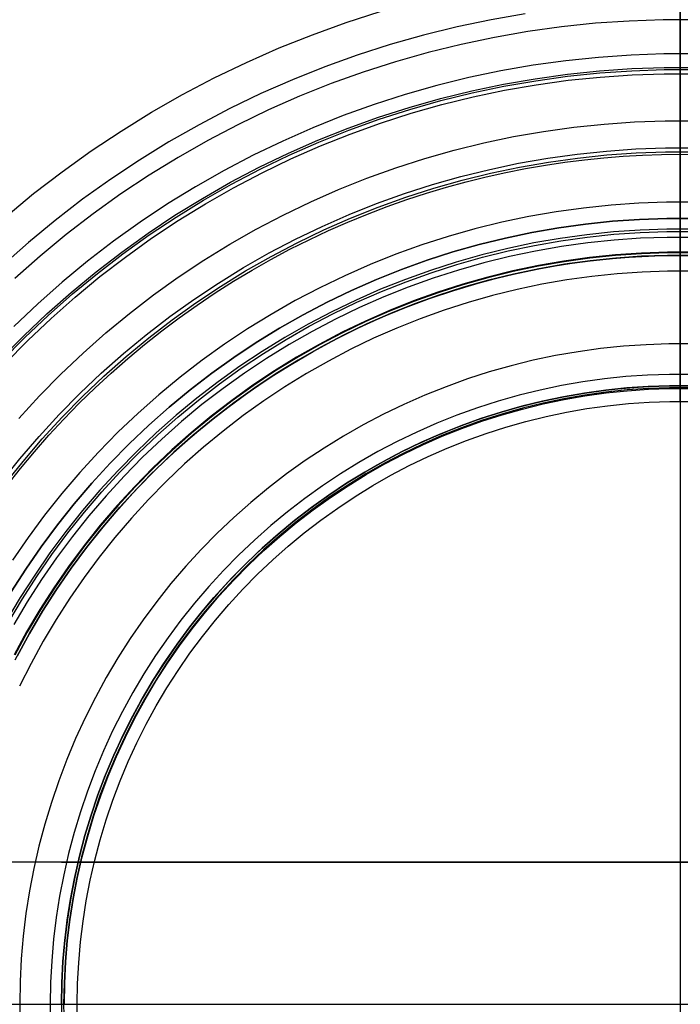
# Model space of a CAD drawing. Header units: millimetres. Extents: x -40 to 40, y -41.9 to 38.1.
# Tile 6 of 9: x -8.9 to 0, y -1.9 to 11.4. Entities that reach past the tile are written whole.
import ezdxf

# ---------------------------------------------------------------- set-up
doc = ezdxf.new("R2010")
doc.units = ezdxf.units.MM
doc.header["$MEASUREMENT"] = 0
doc.layers.add('Predefinito', color=5, linetype='Continuous')

msp = doc.modelspace()

# ---------------------------------------------------------------- linework, layer by layer
at = {"layer": 'Predefinito'}
for points in [[(0, 29.597), (0, 8.702)], [(-2.096, 11.465), (-2.557, 11.384), (-3.014, 11.288), (-3.468, 11.176), (-3.918, 11.049), (-4.364, 10.906), (-4.804, 10.748), (-5.238, 10.574), (-5.666, 10.386), (-6.087, 10.183), (-6.501, 9.966), (-6.908, 9.734), (-7.306, 9.489), (-7.695, 9.23), (-8.075, 8.958), (-8.446, 8.672), (-8.806, 8.375), (-9.156, 8.065)], [(-9.109, 8.728), (-8.736, 9.036), (-8.352, 9.331), (-7.959, 9.613), (-7.556, 9.88), (-7.145, 10.134), (-6.724, 10.374), (-6.296, 10.598), (-5.86, 10.808), (-5.418, 11.003), (-4.968, 11.182), (-4.513, 11.346), (-4.053, 11.494)], [(0.23, 11.383), (-0.23, 11.383), (-0.689, 11.367), (-1.147, 11.336), (-1.604, 11.288), (-2.058, 11.225), (-2.511, 11.146), (-2.96, 11.052), (-3.406, 10.942), (-3.848, 10.816), (-4.285, 10.676), (-4.717, 10.521), (-5.144, 10.35), (-5.564, 10.165), (-5.978, 9.966), (-6.385, 9.753), (-6.784, 9.525), (-7.175, 9.284), (-7.557, 9.03), (-7.931, 8.763), (-8.295, 8.483), (-8.649, 8.19), (-8.992, 7.886)], [(0.222, 10.922), (-0.222, 10.922), (-0.665, 10.907), (-1.107, 10.876), (-1.548, 10.83), (-1.987, 10.769), (-2.424, 10.693), (-2.858, 10.602), (-3.288, 10.496), (-3.715, 10.375), (-4.137, 10.239), (-4.554, 10.089), (-4.966, 9.925), (-5.371, 9.746), (-5.771, 9.554), (-6.163, 9.348), (-6.549, 9.129), (-6.926, 8.896), (-7.295, 8.651), (-7.656, 8.392), (-8.007, 8.122), (-8.349, 7.84), (-8.681, 7.546), (-9.002, 7.24)], [(-9.18, 6.798), (-8.874, 7.11), (-8.557, 7.411), (-8.23, 7.701), (-7.893, 7.979), (-7.547, 8.246), (-7.191, 8.5), (-6.827, 8.742), (-6.455, 8.971), (-6.076, 9.188), (-5.689, 9.391), (-5.295, 9.58), (-4.895, 9.756), (-4.489, 9.918), (-4.078, 10.066), (-3.662, 10.2), (-3.241, 10.319), (-2.817, 10.424), (-2.389, 10.513), (-1.959, 10.588), (-1.526, 10.649), (-1.091, 10.694), (-0.655, 10.724), (-0.219, 10.739), (0.219, 10.739)], [(-9.16, 6.779), (-8.854, 7.09), (-8.538, 7.39), (-8.211, 7.679), (-7.875, 7.957), (-7.53, 8.223), (-7.175, 8.477), (-6.812, 8.718), (-6.441, 8.947), (-6.062, 9.163), (-5.676, 9.365), (-5.283, 9.555), (-4.884, 9.73), (-4.479, 9.892), (-4.069, 10.039), (-3.654, 10.173), (-3.234, 10.292), (-2.811, 10.396), (-2.384, 10.486), (-1.954, 10.561), (-1.523, 10.621), (-1.089, 10.666), (-0.654, 10.696), (-0.218, 10.711), (0.218, 10.711)], [(-9.12, 6.741), (-8.815, 7.05), (-8.5, 7.349), (-8.176, 7.637), (-7.841, 7.914), (-7.497, 8.178), (-7.144, 8.431), (-6.782, 8.672), (-6.413, 8.899), (-6.036, 9.114), (-5.651, 9.316), (-5.26, 9.504), (-4.863, 9.679), (-4.459, 9.84), (-4.051, 9.987), (-3.638, 10.12), (-3.22, 10.238), (-2.798, 10.342), (-2.374, 10.431), (-1.946, 10.506), (-1.516, 10.566), (-1.084, 10.61), (-0.651, 10.64), (-0.217, 10.655), (0.217, 10.655)], [(-8.936, 5.998), (-8.657, 6.302), (-8.368, 6.596), (-8.069, 6.879), (-7.761, 7.153), (-7.443, 7.415), (-7.117, 7.666), (-6.782, 7.906), (-6.438, 8.135), (-6.088, 8.351), (-5.729, 8.555), (-5.365, 8.746), (-4.993, 8.925), (-4.616, 9.091), (-4.233, 9.244), (-3.845, 9.383), (-3.453, 9.509), (-3.057, 9.622), (-2.656, 9.72), (-2.253, 9.805), (-1.847, 9.876), (-1.439, 9.933), (-1.029, 9.975), (-0.618, 10.004), (-0.206, 10.018), (0.206, 10.018)], [(-9.17, 5.139), (-8.921, 5.452), (-8.662, 5.755), (-8.392, 6.05), (-8.112, 6.335), (-7.822, 6.61), (-7.523, 6.874), (-7.215, 7.129), (-6.898, 7.373), (-6.574, 7.605), (-6.241, 7.826), (-5.901, 8.036), (-5.554, 8.234), (-5.2, 8.419), (-4.84, 8.593), (-4.474, 8.753), (-4.103, 8.902), (-3.728, 9.037), (-3.347, 9.159), (-2.963, 9.268), (-2.575, 9.363), (-2.184, 9.446), (-1.791, 9.514), (-1.395, 9.569), (-0.998, 9.61), (-0.599, 9.638), (-0.2, 9.652), (0.2, 9.652)], [(-9.128, 5.107), (-8.88, 5.417), (-8.621, 5.72), (-8.353, 6.013), (-8.074, 6.296), (-7.786, 6.57), (-7.488, 6.834), (-7.181, 7.087), (-6.866, 7.329), (-6.543, 7.561), (-6.212, 7.781), (-5.873, 7.99), (-5.528, 8.186), (-5.176, 8.371), (-4.818, 8.544), (-4.454, 8.704), (-4.084, 8.851), (-3.71, 8.986), (-3.332, 9.107), (-2.949, 9.216), (-2.563, 9.311), (-2.174, 9.393), (-1.782, 9.461), (-1.388, 9.516), (-0.993, 9.557), (-0.596, 9.584), (-0.199, 9.598), (0.199, 9.598)], [(-9.099, 5.087), (-8.916, 5.32), (-8.726, 5.548), (-8.53, 5.771), (-8.328, 5.989), (-8.12, 6.202), (-7.907, 6.409), (-7.689, 6.611), (-7.466, 6.807), (-7.238, 6.997), (-7.006, 7.181), (-6.769, 7.358), (-6.529, 7.529), (-6.284, 7.694), (-6.036, 7.851), (-5.785, 8.002), (-5.531, 8.146), (-5.275, 8.283), (-5.016, 8.412), (-4.754, 8.535), (-4.492, 8.651), (-4.227, 8.759), (-3.962, 8.861), (-3.695, 8.955), (-3.428, 9.042), (-3.16, 9.122), (-2.892, 9.195), (-2.624, 9.262), (-2.357, 9.321), (-2.09, 9.374), (-1.823, 9.42), (-1.558, 9.459), (-1.294, 9.492), (-1.032, 9.519), (-0.771, 9.54), (-0.512, 9.554), (-0.255, 9.563), (0, 9.566), (0.255, 9.563)], [(0, 9.566), (0, 8.202)], [(0, 9.566), (0.392, 9.559)], [(0.187, 8.918), (-0.187, 8.918), (-0.561, 8.905), (-0.934, 8.879), (-1.306, 8.84), (-1.677, 8.789), (-2.045, 8.725), (-2.412, 8.648), (-2.775, 8.558), (-3.135, 8.456), (-3.491, 8.342), (-3.843, 8.215), (-4.191, 8.076), (-4.533, 7.926), (-4.87, 7.763), (-5.201, 7.59), (-5.527, 7.404), (-5.845, 7.208), (-6.157, 7.001), (-6.461, 6.783), (-6.757, 6.555), (-7.046, 6.317), (-7.326, 6.069), (-7.597, 5.811), (-7.859, 5.544), (-8.112, 5.268), (-8.355, 4.984), (-8.589, 4.692), (-8.812, 4.391), (-9.024, 4.083)], [(0.183, 8.7), (-0.183, 8.7), (-0.55, 8.687), (-0.915, 8.662), (-1.28, 8.624), (-1.643, 8.574), (-2.004, 8.511), (-2.363, 8.435), (-2.719, 8.348), (-3.072, 8.248), (-3.421, 8.136), (-3.766, 8.011), (-4.106, 7.876), (-4.442, 7.728), (-4.772, 7.569), (-5.097, 7.399), (-5.415, 7.217), (-5.728, 7.025), (-6.033, 6.822), (-6.331, 6.608), (-6.621, 6.385), (-6.904, 6.151), (-7.179, 5.908), (-7.444, 5.656), (-7.701, 5.394), (-7.949, 5.124), (-8.188, 4.845), (-8.416, 4.559), (-8.635, 4.264), (-8.843, 3.963), (-9.041, 3.654)], [(-9.041, 3.654), (-8.843, 3.963), (-8.635, 4.264), (-8.416, 4.559), (-8.188, 4.845), (-7.949, 5.124), (-7.701, 5.394), (-7.444, 5.656), (-7.179, 5.908), (-6.904, 6.151), (-6.621, 6.385), (-6.331, 6.608), (-6.033, 6.822), (-5.728, 7.025), (-5.415, 7.217), (-5.097, 7.399), (-4.772, 7.569), (-4.442, 7.728), (-4.106, 7.876), (-3.766, 8.011), (-3.421, 8.136), (-3.072, 8.248), (-2.719, 8.348), (-2.363, 8.435), (-2.004, 8.511), (-1.643, 8.574), (-1.28, 8.624), (-0.915, 8.662), (-0.55, 8.687), (-0.183, 8.7), (0.183, 8.7)], [(0.183, 8.7), (-0.183, 8.7), (-0.55, 8.687), (-0.915, 8.662), (-1.28, 8.624), (-1.643, 8.574), (-2.004, 8.511), (-2.363, 8.435), (-2.719, 8.348), (-3.072, 8.248), (-3.421, 8.136), (-3.766, 8.011), (-4.106, 7.876), (-4.442, 7.728), (-4.772, 7.569), (-5.097, 7.399), (-5.415, 7.217), (-5.728, 7.025), (-6.033, 6.822), (-6.331, 6.608), (-6.621, 6.385), (-6.904, 6.151), (-7.179, 5.908), (-7.444, 5.656), (-7.701, 5.394), (-7.949, 5.124), (-8.188, 4.845), (-8.416, 4.559), (-8.635, 4.264), (-8.843, 3.963), (-9.041, 3.654)], [(0, 8.702), (0, -12.538)], [(0.181, 8.555), (-0.181, 8.555), (-0.542, 8.542), (-0.903, 8.517), (-1.263, 8.48), (-1.621, 8.43), (-1.977, 8.368), (-2.331, 8.294), (-2.682, 8.207), (-3.03, 8.109), (-3.374, 7.998), (-3.714, 7.876), (-4.05, 7.742), (-4.381, 7.596), (-4.707, 7.439), (-5.027, 7.271), (-5.341, 7.092), (-5.649, 6.902), (-5.95, 6.702), (-6.244, 6.492), (-6.531, 6.271), (-6.81, 6.041), (-7.08, 5.801), (-7.343, 5.552), (-7.596, 5.294), (-7.841, 5.028), (-8.076, 4.753), (-8.301, 4.47), (-8.517, 4.18), (-8.722, 3.882), (-8.917, 3.578), (-9.101, 3.267)], [(-9.073, 3.251), (-8.889, 3.561), (-8.695, 3.864), (-8.49, 4.161), (-8.275, 4.45), (-8.051, 4.732), (-7.816, 5.006), (-7.573, 5.272), (-7.32, 5.529), (-7.058, 5.777), (-6.789, 6.016), (-6.511, 6.246), (-6.225, 6.466), (-5.932, 6.676), (-5.632, 6.875), (-5.325, 7.064), (-5.012, 7.243), (-4.693, 7.41), (-4.368, 7.567), (-4.038, 7.712), (-3.703, 7.845), (-3.364, 7.967), (-3.02, 8.078), (-2.674, 8.176), (-2.324, 8.262), (-1.971, 8.336), (-1.616, 8.398), (-1.259, 8.448), (-0.9, 8.485), (-0.541, 8.51), (-0.18, 8.522), (0.18, 8.522)], [(0.179, 8.444), (-0.179, 8.444), (-0.536, 8.431), (-0.893, 8.407), (-1.249, 8.37), (-1.604, 8.32), (-1.956, 8.259), (-2.306, 8.185), (-2.653, 8.1), (-2.998, 8.002), (-3.338, 7.893), (-3.675, 7.772), (-4.007, 7.639), (-4.335, 7.495), (-4.657, 7.34), (-4.974, 7.174), (-5.285, 6.996), (-5.589, 6.809), (-5.887, 6.611), (-6.178, 6.402), (-6.462, 6.184), (-6.737, 5.956), (-7.005, 5.719), (-7.265, 5.473), (-7.515, 5.218), (-7.757, 4.954), (-7.99, 4.682), (-8.213, 4.402), (-8.426, 4.115), (-8.629, 3.821), (-8.822, 3.519), (-9.005, 3.212)], [(0.175, 8.244), (-0.175, 8.244), (-0.526, 8.232), (-0.876, 8.208), (-1.225, 8.171), (-1.573, 8.123), (-1.918, 8.063), (-2.262, 7.991), (-2.602, 7.907), (-2.94, 7.811), (-3.274, 7.704), (-3.604, 7.585), (-3.93, 7.455), (-4.251, 7.314), (-4.567, 7.162), (-4.878, 6.998), (-5.183, 6.825), (-5.482, 6.641), (-5.774, 6.446), (-6.059, 6.242), (-6.337, 6.028), (-6.608, 5.805), (-6.87, 5.572), (-7.125, 5.33), (-7.371, 5.08), (-7.608, 4.822), (-7.836, 4.555), (-8.055, 4.281), (-8.264, 3.999), (-8.463, 3.71), (-8.652, 3.415), (-8.831, 3.113), (-9, 2.805)], [(0.175, 8.236), (-0.175, 8.236), (-0.526, 8.223), (-0.875, 8.199), (-1.224, 8.163), (-1.571, 8.115), (-1.917, 8.055), (-2.26, 7.982), (-2.6, 7.899), (-2.937, 7.803), (-3.271, 7.696), (-3.601, 7.577), (-3.927, 7.447), (-4.248, 7.306), (-4.564, 7.154), (-4.874, 6.991), (-5.179, 6.817), (-5.477, 6.634), (-5.769, 6.439), (-6.054, 6.235), (-6.332, 6.021), (-6.602, 5.798), (-6.865, 5.566), (-7.119, 5.324), (-7.364, 5.074), (-7.601, 4.816), (-7.829, 4.55), (-8.048, 4.275), (-8.257, 3.994), (-8.456, 3.705), (-8.645, 3.41), (-8.824, 3.109), (-8.992, 2.801)], [(-8.985, 2.737), (-8.821, 3.042), (-8.647, 3.34), (-8.462, 3.632), (-8.268, 3.918), (-8.064, 4.196), (-7.85, 4.468), (-7.628, 4.733), (-7.396, 4.989), (-7.156, 5.238), (-6.907, 5.478), (-6.651, 5.709), (-6.387, 5.932), (-6.115, 6.145), (-5.836, 6.349), (-5.55, 6.544), (-5.258, 6.728), (-4.96, 6.903), (-4.656, 7.067), (-4.346, 7.221), (-4.032, 7.364), (-3.713, 7.496), (-3.389, 7.617), (-3.061, 7.727), (-2.73, 7.826), (-2.396, 7.914), (-2.059, 7.99), (-1.719, 8.054), (-1.378, 8.107), (-1.035, 8.149), (-0.691, 8.178), (-0.346, 8.196), (0, 8.202)], [(-8.961, 2.785), (-8.793, 3.091), (-8.615, 3.392), (-8.427, 3.686), (-8.228, 3.973), (-8.02, 4.254), (-7.802, 4.527), (-7.575, 4.792), (-7.339, 5.05), (-7.094, 5.299), (-6.841, 5.54), (-6.579, 5.771), (-6.31, 5.994), (-6.033, 6.207), (-5.749, 6.41), (-5.458, 6.604), (-5.161, 6.787), (-4.857, 6.96), (-4.548, 7.122), (-4.233, 7.274), (-3.913, 7.414), (-3.589, 7.544), (-3.26, 7.662), (-2.927, 7.769), (-2.591, 7.864), (-2.252, 7.948), (-1.91, 8.02), (-1.566, 8.08), (-1.22, 8.128), (-0.872, 8.164), (-0.524, 8.188), (-0.175, 8.2), (0.175, 8.2)], [(0.175, 8.2), (-0.175, 8.2), (-0.524, 8.188), (-0.872, 8.164), (-1.22, 8.128), (-1.566, 8.08), (-1.91, 8.02), (-2.252, 7.948), (-2.591, 7.864), (-2.927, 7.769), (-3.26, 7.662), (-3.589, 7.544), (-3.913, 7.414), (-4.233, 7.274), (-4.548, 7.122), (-4.857, 6.96), (-5.161, 6.787), (-5.458, 6.604), (-5.749, 6.41), (-6.033, 6.207), (-6.31, 5.994), (-6.579, 5.771), (-6.841, 5.54), (-7.094, 5.299), (-7.339, 5.05), (-7.575, 4.792), (-7.802, 4.527), (-8.02, 4.254), (-8.228, 3.973), (-8.427, 3.686), (-8.615, 3.392), (-8.793, 3.091), (-8.961, 2.785)], [(0.171, 7.987), (-0.171, 7.987), (-0.513, 7.975), (-0.854, 7.952), (-1.194, 7.916), (-1.533, 7.869), (-1.87, 7.81), (-2.204, 7.74), (-2.537, 7.658), (-2.866, 7.565), (-3.191, 7.46), (-3.513, 7.345), (-3.831, 7.218), (-4.144, 7.08), (-4.452, 6.932), (-4.755, 6.773), (-5.052, 6.604), (-5.343, 6.424), (-5.628, 6.235), (-5.906, 6.036), (-6.177, 5.827), (-6.441, 5.609), (-6.696, 5.383), (-6.945, 5.147), (-7.184, 4.903), (-7.415, 4.651), (-7.638, 4.391), (-7.851, 4.124), (-8.055, 3.849), (-8.249, 3.568), (-8.434, 3.28), (-8.608, 2.986), (-8.772, 2.686), (-8.926, 2.38)], [(0.154, 7.005), (-0.154, 7.005), (-0.462, 6.994), (-0.769, 6.973), (-1.076, 6.941), (-1.381, 6.899), (-1.684, 6.846), (-1.986, 6.783), (-2.285, 6.709), (-2.581, 6.625), (-2.875, 6.531), (-3.165, 6.426), (-3.451, 6.312), (-3.733, 6.188), (-4.011, 6.054), (-4.283, 5.911), (-4.551, 5.759), (-4.813, 5.597), (-5.07, 5.427), (-5.32, 5.247), (-5.564, 5.059), (-5.802, 4.863), (-6.033, 4.659), (-6.256, 4.447), (-6.472, 4.227), (-6.68, 4), (-6.881, 3.766), (-7.073, 3.525), (-7.256, 3.277), (-7.431, 3.024), (-7.597, 2.764), (-7.755, 2.499), (-7.902, 2.229), (-8.041, 1.954), (-8.17, 1.674), (-8.289, 1.39), (-8.398, 1.102), (-8.497, 0.81), (-8.587, 0.515), (-8.665, 0.217), (-8.734, -0.083), (-8.792, -0.385), (-8.84, -0.69), (-8.877, -0.996), (-8.903, -1.303), (-8.919, -1.61), (-8.925, -1.918)], [(0.147, 6.592), (-0.147, 6.592), (-0.441, 6.582), (-0.734, 6.562), (-1.026, 6.532), (-1.317, 6.491), (-1.607, 6.441), (-1.894, 6.38), (-2.179, 6.31), (-2.462, 6.23), (-2.742, 6.14), (-3.018, 6.041), (-3.291, 5.932), (-3.56, 5.813), (-3.825, 5.686), (-4.085, 5.549), (-4.341, 5.404), (-4.591, 5.25), (-4.835, 5.087), (-5.074, 4.916), (-5.307, 4.737), (-5.534, 4.549), (-5.754, 4.355), (-5.967, 4.152), (-6.173, 3.943), (-6.371, 3.726), (-6.562, 3.503), (-6.746, 3.273), (-6.921, 3.037), (-7.088, 2.795), (-7.246, 2.548), (-7.396, 2.295), (-7.537, 2.037), (-7.669, 1.775), (-7.792, 1.508), (-7.906, 1.237), (-8.01, 0.962), (-8.105, 0.684), (-8.19, 0.403), (-8.265, 0.119), (-8.33, -0.168), (-8.386, -0.456), (-8.431, -0.747), (-8.466, -1.038), (-8.492, -1.331), (-8.507, -1.625), (-8.512, -1.918)], [(-8.36, -1.918), (-8.355, -1.633), (-8.341, -1.348), (-8.316, -1.063), (-8.282, -0.78), (-8.238, -0.498), (-8.185, -0.218), (-8.122, 0.061), (-8.05, 0.337), (-7.968, 0.611), (-7.877, 0.881), (-7.777, 1.149), (-7.668, 1.412), (-7.55, 1.672), (-7.423, 1.928), (-7.287, 2.179), (-7.143, 2.425), (-6.99, 2.667), (-6.83, 2.903), (-6.661, 3.133), (-6.485, 3.357), (-6.301, 3.576), (-6.11, 3.788), (-5.911, 3.993), (-5.706, 4.191), (-5.494, 4.383), (-5.276, 4.567), (-5.051, 4.743), (-4.821, 4.911), (-4.585, 5.072), (-4.344, 5.225), (-4.097, 5.369), (-3.846, 5.504), (-3.59, 5.631), (-3.331, 5.749), (-3.067, 5.859), (-2.8, 5.959), (-2.529, 6.05), (-2.256, 6.132), (-1.979, 6.204), (-1.701, 6.267), (-1.42, 6.32), (-1.138, 6.364), (-0.855, 6.398), (-0.571, 6.422), (-0.285, 6.437), (0, 6.442)], [(-8.36, -1.918), (-8.355, -1.63), (-8.34, -1.342), (-8.315, -1.054), (-8.28, -0.768), (-8.236, -0.482), (-8.181, -0.199), (-8.117, 0.082), (-8.043, 0.361), (-7.96, 0.638), (-7.867, 0.911), (-7.764, 1.181), (-7.653, 1.447), (-7.532, 1.709), (-7.402, 1.967), (-7.264, 2.22), (-7.117, 2.468), (-6.961, 2.711), (-6.797, 2.949), (-6.625, 3.18), (-6.445, 3.406), (-6.258, 3.625), (-6.062, 3.838), (-5.86, 4.044), (-5.651, 4.243), (-5.435, 4.434), (-5.212, 4.618), (-4.984, 4.794), (-4.749, 4.962), (-4.509, 5.122), (-4.263, 5.273), (-4.012, 5.416), (-3.757, 5.55), (-3.497, 5.675), (-3.233, 5.791), (-2.964, 5.898), (-2.693, 5.996), (-2.418, 6.084), (-2.14, 6.163), (-1.86, 6.232), (-1.578, 6.291), (-1.294, 6.341), (-1.008, 6.381), (-0.721, 6.41), (-0.433, 6.43), (-0.144, 6.44), (0.144, 6.44)], [(0.144, 6.44), (-0.144, 6.44), (-0.433, 6.43), (-0.721, 6.41), (-1.008, 6.381), (-1.294, 6.341), (-1.578, 6.291), (-1.86, 6.232), (-2.14, 6.163), (-2.418, 6.084), (-2.693, 5.996), (-2.964, 5.898), (-3.233, 5.791), (-3.497, 5.675), (-3.757, 5.55), (-4.012, 5.416), (-4.263, 5.273), (-4.509, 5.122), (-4.749, 4.962), (-4.984, 4.794), (-5.212, 4.618), (-5.435, 4.434), (-5.651, 4.243), (-5.86, 4.044), (-6.062, 3.838), (-6.258, 3.625), (-6.445, 3.406), (-6.625, 3.18), (-6.797, 2.949), (-6.961, 2.711), (-7.117, 2.468), (-7.264, 2.22), (-7.402, 1.967), (-7.532, 1.709), (-7.653, 1.447), (-7.764, 1.181), (-7.867, 0.911), (-7.96, 0.638), (-8.043, 0.361), (-8.117, 0.082), (-8.181, -0.199), (-8.236, -0.482), (-8.28, -0.768), (-8.315, -1.054), (-8.34, -1.342), (-8.355, -1.63), (-8.36, -1.918)], [(0.144, 6.412), (-0.144, 6.412), (-0.431, 6.402), (-0.718, 6.382), (-1.004, 6.352), (-1.289, 6.312), (-1.572, 6.263), (-1.854, 6.204), (-2.133, 6.135), (-2.41, 6.057), (-2.684, 5.969), (-2.954, 5.871), (-3.221, 5.765), (-3.485, 5.649), (-3.744, 5.524), (-3.998, 5.391), (-4.248, 5.248), (-4.493, 5.097), (-4.733, 4.938), (-4.966, 4.771), (-5.194, 4.595), (-5.416, 4.412), (-5.631, 4.221), (-5.84, 4.023), (-6.042, 3.818), (-6.236, 3.606), (-6.423, 3.388), (-6.602, 3.163), (-6.774, 2.932), (-6.937, 2.695), (-7.092, 2.453), (-7.239, 2.206), (-7.377, 1.953), (-7.506, 1.696), (-7.626, 1.435), (-7.738, 1.17), (-7.84, 0.901), (-7.932, 0.629), (-8.015, 0.353), (-8.089, 0.075), (-8.153, -0.205), (-8.207, -0.487), (-8.252, -0.772), (-8.287, -1.057), (-8.311, -1.344), (-8.326, -1.631), (-8.331, -1.918)], [(-8.321, -1.918), (-8.316, -1.631), (-8.301, -1.344), (-8.277, -1.058), (-8.242, -0.773), (-8.197, -0.489), (-8.143, -0.207), (-8.079, 0.073), (-8.006, 0.351), (-7.923, 0.626), (-7.83, 0.898), (-7.728, 1.166), (-7.617, 1.431), (-7.497, 1.692), (-7.368, 1.949), (-7.23, 2.201), (-7.084, 2.448), (-6.929, 2.69), (-6.766, 2.926), (-6.594, 3.157), (-6.415, 3.381), (-6.228, 3.6), (-6.034, 3.811), (-5.833, 4.016), (-5.625, 4.214), (-5.41, 4.404), (-5.188, 4.587), (-4.96, 4.763), (-4.727, 4.93), (-4.488, 5.089), (-4.243, 5.24), (-3.994, 5.382), (-3.739, 5.515), (-3.48, 5.64), (-3.218, 5.756), (-2.951, 5.862), (-2.68, 5.959), (-2.407, 6.047), (-2.131, 6.125), (-1.852, 6.194), (-1.571, 6.253), (-1.288, 6.303), (-1.003, 6.342), (-0.717, 6.372), (-0.431, 6.392), (-0.144, 6.401), (0.144, 6.401)], [(0, 6.442), (0.285, 6.437)], [(-8.147, -1.918), (-8.142, -1.637), (-8.127, -1.356), (-8.103, -1.076), (-8.069, -0.797), (-8.026, -0.519), (-7.973, -0.243), (-7.91, 0.031), (-7.838, 0.303), (-7.757, 0.572), (-7.666, 0.839), (-7.566, 1.102), (-7.458, 1.361), (-7.34, 1.616), (-7.214, 1.868), (-7.079, 2.114), (-6.935, 2.356), (-6.784, 2.593), (-6.624, 2.825), (-6.456, 3.05), (-6.281, 3.27), (-6.098, 3.484), (-5.908, 3.691), (-5.711, 3.892), (-5.507, 4.085), (-5.296, 4.272), (-5.08, 4.451), (-4.857, 4.623), (-4.628, 4.786), (-4.394, 4.942), (-4.154, 5.09), (-3.91, 5.229), (-3.661, 5.36), (-3.408, 5.482), (-3.15, 5.595), (-2.889, 5.699), (-2.624, 5.794), (-2.357, 5.88), (-2.086, 5.957), (-1.813, 6.024), (-1.538, 6.082), (-1.261, 6.13), (-0.982, 6.169), (-0.702, 6.198), (-0.422, 6.218), (-0.141, 6.227), (0.141, 6.227)], [(-39.484, -1.918), (39.484, -1.918)], [(-10.62, -1.918), (10.62, -1.918)], [(-8.925, -1.918), (-8.919, -2.226)], [(-8.512, -1.918), (-8.507, -2.212)], [(-8.36, -1.918), (-8.355, -2.207)], [(-8.331, -1.918), (-8.326, -2.206)], [(-8.142, -2.2), (-8.147, -1.918)]]:
    msp.add_lwpolyline(points, dxfattribs=at)
at = {"layer": 'Predefinito', "extrusion": (1, 0, 0)}
for points in [[(8.445, 252.362), (9.583, 254.039), (10.663, 255.754), (11.682, 257.505), (12.64, 259.291), (13.535, 261.108), (14.367, 262.956), (15.135, 264.831), (15.837, 266.732), (16.472, 268.656), (17.041, 270.601), (17.542, 272.565), (17.974, 274.545), (18.338, 276.538), (18.632, 278.543), (18.857, 280.557), (19.012, 282.577), (19.097, 284.602), (19.111, 286.628), (19.055, 288.654), (18.929, 290.676)], [(10.657, 301.161), (11.092, 300.983), (11.521, 300.79), (11.943, 300.582), (12.358, 300.36), (12.764, 300.124), (13.162, 299.874), (13.551, 299.61), (13.931, 299.333), (14.301, 299.043), (14.661, 298.741), (15.01, 298.426), (15.349, 298.099), (15.675, 297.761), (15.99, 297.412), (16.292, 297.052), (16.582, 296.681), (16.859, 296.301), (17.123, 295.912), (17.373, 295.514)], [(7.006, 253.376), (8.11, 255.002), (9.157, 256.665), (10.146, 258.364), (11.075, 260.096), (11.943, 261.859), (12.75, 263.651), (13.495, 265.47), (14.175, 267.313), (14.792, 269.18), (15.343, 271.066), (15.829, 272.97), (16.249, 274.89), (16.601, 276.824), (16.887, 278.768), (17.105, 280.722), (17.255, 282.681), (17.337, 284.645), (17.351, 286.61), (17.297, 288.575), (17.175, 290.537)], [(10.02, 299.52), (10.398, 299.365), (10.772, 299.197), (11.139, 299.017), (11.5, 298.823), (11.854, 298.618), (12.2, 298.4), (12.539, 298.17), (12.87, 297.929), (13.192, 297.677), (13.505, 297.413), (13.809, 297.139), (14.104, 296.855), (14.388, 296.56), (14.662, 296.256), (14.925, 295.943), (15.178, 295.621), (15.419, 295.29), (15.648, 294.951), (15.866, 294.604)], [(11.628, 311.584), (11.627, 311.609), (11.626, 311.633), (11.624, 311.657), (11.621, 311.681), (11.617, 311.706), (11.613, 311.729), (11.607, 311.753), (11.601, 311.777), (11.594, 311.8), (11.586, 311.823), (11.577, 311.846), (11.568, 311.868), (11.558, 311.89), (11.547, 311.912), (11.535, 311.934), (11.523, 311.954), (11.51, 311.975), (11.496, 311.995), (11.481, 312.015), (11.466, 312.034), (11.45, 312.052), (11.434, 312.07), (11.416, 312.087), (11.399, 312.104), (11.381, 312.12), (11.362, 312.136), (11.342, 312.15), (11.323, 312.165), (11.302, 312.178), (11.281, 312.191), (11.26, 312.203), (11.239, 312.214), (11.217, 312.225), (11.194, 312.234), (11.172, 312.243), (11.149, 312.251), (11.126, 312.259), (11.102, 312.265), (11.079, 312.271), (11.055, 312.276), (11.031, 312.28), (11.007, 312.283), (10.982, 312.286), (10.958, 312.288), (10.934, 312.288), (10.909, 312.288), (10.885, 312.287), (10.861, 312.286), (10.836, 312.283), (10.812, 312.279), (10.788, 312.275), (10.765, 312.27), (10.741, 312.264)], [(8.246, 306.506), (8.38, 306.853), (8.526, 307.196), (8.683, 307.533), (8.852, 307.865), (9.031, 308.191), (9.222, 308.511), (9.423, 308.824), (9.634, 309.13), (9.856, 309.429), (10.088, 309.721), (10.329, 310.004), (10.58, 310.28), (10.839, 310.546), (11.108, 310.804), (11.385, 311.053)], [(8.919, 311.08), (8.998, 311.174), (9.08, 311.265), (9.166, 311.353), (9.254, 311.438), (9.345, 311.521), (9.439, 311.6), (9.536, 311.675), (9.635, 311.747), (9.736, 311.816), (9.84, 311.881), (9.947, 311.943), (10.055, 312), (10.165, 312.054), (10.277, 312.104), (10.391, 312.15), (10.506, 312.192), (10.623, 312.23), (10.741, 312.264)], [(10.657, 301.161), (10.524, 301.215), (10.394, 301.274), (10.265, 301.337), (10.138, 301.405), (10.014, 301.476), (9.892, 301.553), (9.773, 301.633), (9.657, 301.717), (9.544, 301.805), (9.434, 301.897), (9.327, 301.993), (9.224, 302.093), (9.124, 302.195), (9.027, 302.302), (8.935, 302.411), (8.846, 302.524), (8.761, 302.639), (8.68, 302.758), (8.603, 302.879), (8.53, 303.003), (8.461, 303.129), (8.397, 303.257), (8.338, 303.388), (8.283, 303.52), (8.232, 303.654), (8.186, 303.79), (8.145, 303.928), (8.108, 304.067), (8.077, 304.207), (8.05, 304.348), (8.028, 304.489), (8.011, 304.632), (7.998, 304.775), (7.991, 304.918), (7.988, 305.062)], [(10.02, 299.52), (9.831, 299.597), (9.645, 299.681), (9.462, 299.771), (9.282, 299.867), (9.106, 299.969), (8.933, 300.077), (8.764, 300.191), (8.599, 300.311), (8.438, 300.436), (8.282, 300.567), (8.13, 300.703), (7.983, 300.844), (7.841, 300.99), (7.704, 301.141), (7.572, 301.297), (7.446, 301.457), (7.325, 301.621), (7.21, 301.789), (7.101, 301.961), (6.998, 302.137), (6.9, 302.316), (6.809, 302.498), (6.725, 302.684), (6.646, 302.872), (6.575, 303.063), (6.509, 303.256), (6.451, 303.451), (6.399, 303.648), (6.354, 303.847), (6.316, 304.047), (6.284, 304.249), (6.26, 304.451), (6.242, 304.654), (6.232, 304.858), (6.228, 305.062)], [(9.6, 250.178), (9.602, 250.176), (9.605, 250.175), (9.608, 250.174), (9.611, 250.172), (9.613, 250.171), (9.616, 250.169), (9.618, 250.167), (9.62, 250.165), (9.623, 250.163), (9.625, 250.161), (9.627, 250.159), (9.629, 250.157), (9.631, 250.155), (9.633, 250.152), (9.635, 250.15), (9.637, 250.148), (9.639, 250.145), (9.64, 250.143), (9.642, 250.14), (9.643, 250.137), (9.645, 250.135), (9.646, 250.132), (9.647, 250.129), (9.648, 250.126), (9.649, 250.123), (9.65, 250.12), (9.651, 250.117), (9.652, 250.115), (9.652, 250.112), (9.653, 250.109), (9.653, 250.106), (9.653, 250.103), (9.653, 250.099), (9.654, 250.096)], [(9.654, 250.096), (9.653, 250.093), (9.653, 250.09), (9.653, 250.087), (9.653, 250.084), (9.652, 250.082), (9.652, 250.079), (9.651, 250.076), (9.65, 250.073), (9.649, 250.07), (9.648, 250.067), (9.647, 250.064), (9.646, 250.061), (9.645, 250.059), (9.644, 250.056), (9.642, 250.053), (9.641, 250.051), (9.639, 250.048), (9.637, 250.046), (9.636, 250.043), (9.634, 250.041), (9.632, 250.039), (9.63, 250.036), (9.628, 250.034), (9.626, 250.032), (9.623, 250.03), (9.621, 250.028), (9.619, 250.026), (9.616, 250.025), (9.614, 250.023), (9.611, 250.021), (9.609, 250.02), (9.606, 250.018), (9.603, 250.017), (9.601, 250.016), (9.598, 250.015), (9.595, 250.014), (9.592, 250.013), (9.589, 250.012), (9.586, 250.011), (9.583, 250.01), (9.58, 250.01), (9.578, 250.009), (9.575, 250.009), (9.572, 250.009), (9.569, 250.009), (9.566, 250.008)], [(9.6, 250.178), (9.506, 250.219), (9.413, 250.264), (9.322, 250.311), (9.233, 250.362), (9.146, 250.416), (9.061, 250.473), (8.977, 250.533), (8.896, 250.596), (8.817, 250.661), (8.74, 250.729), (8.665, 250.8), (8.593, 250.873), (8.524, 250.949)], [(8.556, 310.625), (8.919, 311.08)], [(8.702, 110.008), (8.702, 250.008)], [(6.594, 307.113), (6.739, 307.49), (6.896, 307.862), (7.065, 308.229), (7.245, 308.591), (7.437, 308.946), (7.639, 309.296), (7.853, 309.639), (8.077, 309.975), (8.312, 310.304), (8.556, 310.625)], [(8.524, 250.949), (8.498, 250.979), (8.474, 251.01), (8.45, 251.041), (8.428, 251.074), (8.407, 251.107), (8.387, 251.141), (8.368, 251.175), (8.35, 251.21), (8.334, 251.246), (8.318, 251.282), (8.304, 251.319), (8.292, 251.356), (8.28, 251.394), (8.27, 251.432), (8.261, 251.471), (8.254, 251.509), (8.248, 251.548), (8.243, 251.587), (8.24, 251.626), (8.238, 251.666), (8.237, 251.705)], [(8.237, 251.705), (8.238, 251.744), (8.24, 251.783), (8.243, 251.822), (8.248, 251.86), (8.254, 251.899), (8.261, 251.937), (8.269, 251.975), (8.279, 252.012), (8.29, 252.05), (8.303, 252.087), (8.316, 252.123), (8.331, 252.159), (8.347, 252.194), (8.365, 252.229), (8.383, 252.263), (8.403, 252.297), (8.423, 252.33), (8.445, 252.362)], [(7.988, 305.062), (7.991, 305.196), (7.997, 305.329), (8.008, 305.463), (8.023, 305.596), (8.042, 305.729), (8.066, 305.861), (8.093, 305.992), (8.125, 306.122), (8.161, 306.251), (8.201, 306.379), (8.246, 306.506)], [(8.202, 128.128), (8.202, 250.008)], [(6.413, 251.768), (6.426, 251.883), (6.442, 251.998), (6.463, 252.111), (6.488, 252.224), (6.516, 252.336), (6.549, 252.447), (6.585, 252.556), (6.625, 252.665), (6.669, 252.772), (6.716, 252.877), (6.767, 252.981), (6.822, 253.082), (6.88, 253.182), (6.941, 253.28), (7.006, 253.376)], [(6.228, 305.062), (6.232, 305.252), (6.241, 305.442), (6.256, 305.632), (6.277, 305.821), (6.305, 306.01), (6.338, 306.197), (6.377, 306.383), (6.423, 306.568), (6.474, 306.752), (6.531, 306.933), (6.594, 307.113)], [(6.442, 128.128), (6.442, 251.135)], [(6.442, 251.135), (6.43, 251.204), (6.42, 251.274), (6.412, 251.344), (6.407, 251.414), (6.404, 251.484), (6.403, 251.555)], [(6.442, 128.128), (6.437, 127.843), (6.422, 127.558), (6.398, 127.274), (6.364, 126.99), (6.32, 126.708), (6.267, 126.428), (6.204, 126.149), (6.132, 125.873), (6.05, 125.599), (5.959, 125.329), (5.859, 125.062), (5.749, 124.798), (5.631, 124.538), (5.504, 124.282), (5.369, 124.031), (5.225, 123.785), (5.072, 123.543), (4.911, 123.307), (4.743, 123.077), (4.567, 122.853), (4.383, 122.634), (4.191, 122.422), (3.993, 122.217), (3.788, 122.019), (3.576, 121.827), (3.357, 121.644), (3.133, 121.467), (2.903, 121.299), (2.667, 121.138), (2.425, 120.986), (2.179, 120.841), (1.928, 120.706), (1.672, 120.579), (1.412, 120.461), (1.149, 120.351), (0.881, 120.251), (0.611, 120.16), (0.337, 120.078), (0.061, 120.006), (-0.218, 119.943), (-0.498, 119.89), (-0.78, 119.846), (-1.063, 119.812), (-1.348, 119.788), (-1.633, 119.773), (-1.918, 119.768)], [(6.403, 251.555), (6.404, 251.626), (6.407, 251.697), (6.413, 251.768)], [(-1.918, 128.128), (-1.918, 251.135)], [(-1.918, 119.768), (-2.204, 119.773), (-2.489, 119.788), (-2.773, 119.812), (-3.057, 119.846), (-3.339, 119.89), (-3.619, 119.943), (-3.898, 120.006), (-4.174, 120.078), (-4.447, 120.16), (-4.718, 120.251), (-4.985, 120.351), (-5.249, 120.461), (-5.509, 120.579), (-5.765, 120.706), (-6.016, 120.841), (-6.262, 120.986), (-6.503, 121.138), (-6.739, 121.299), (-6.97, 121.467), (-7.194, 121.644), (-7.413, 121.827), (-7.625, 122.019), (-7.83, 122.217), (-8.028, 122.422), (-8.219, 122.634), (-8.403, 122.853), (-8.58, 123.077), (-8.748, 123.307), (-8.909, 123.543), (-9.061, 123.785), (-9.205, 124.031), (-9.341, 124.282), (-9.468, 124.538), (-9.586, 124.798), (-9.696, 125.062), (-9.796, 125.329), (-9.887, 125.599), (-9.968, 125.873), (-10.041, 126.149), (-10.104, 126.428), (-10.157, 126.708), (-10.201, 126.99), (-10.235, 127.274), (-10.259, 127.558), (-10.274, 127.843), (-10.278, 128.128)]]:
    msp.add_lwpolyline(points, dxfattribs=at)
at = {"layer": 'Predefinito', "extrusion": (0, 1, 0)}
for points in [[(8.147, 305.062), (8.15, 304.858), (8.161, 304.654), (8.178, 304.451), (8.203, 304.249), (8.234, 304.047), (8.272, 303.847), (8.317, 303.648), (8.369, 303.451), (8.428, 303.256), (8.493, 303.063), (8.565, 302.872), (8.643, 302.684), (8.728, 302.498), (8.819, 302.316), (8.916, 302.137), (9.019, 301.961), (9.129, 301.789), (9.244, 301.621), (9.364, 301.457), (9.491, 301.297), (9.623, 301.141), (9.76, 300.99), (9.902, 300.844), (10.049, 300.703), (10.2, 300.567), (10.357, 300.436), (10.518, 300.311), (10.682, 300.191), (10.851, 300.077), (11.024, 299.969), (11.201, 299.867), (11.38, 299.771), (11.563, 299.681), (11.749, 299.597), (11.938, 299.52)], [(0, 118.008), (0.346, 118.014), (0.691, 118.032), (1.035, 118.062), (1.378, 118.103), (1.719, 118.156), (2.059, 118.22), (2.396, 118.296), (2.73, 118.384), (3.061, 118.483), (3.389, 118.593), (3.713, 118.714), (4.032, 118.846), (4.346, 118.989), (4.656, 119.143), (4.96, 119.307), (5.258, 119.482), (5.55, 119.666), (5.836, 119.861), (6.115, 120.065), (6.387, 120.278), (6.651, 120.501), (6.907, 120.732), (7.156, 120.973), (7.396, 121.221), (7.628, 121.478), (7.85, 121.742), (8.064, 122.014), (8.268, 122.292), (8.462, 122.578), (8.647, 122.87), (8.821, 123.169), (8.985, 123.473), (9.139, 123.782), (9.282, 124.097), (9.414, 124.416), (9.536, 124.739), (9.646, 125.067), (9.745, 125.398), (9.832, 125.732), (9.908, 126.069), (9.973, 126.409), (10.026, 126.75), (10.067, 127.094), (10.096, 127.438), (10.114, 127.783), (10.12, 128.128)], [(8.331, 251.768), (8.344, 251.883), (8.361, 251.998), (8.382, 252.111), (8.406, 252.224), (8.435, 252.336), (8.467, 252.447), (8.503, 252.556), (8.543, 252.665), (8.587, 252.772), (8.635, 252.877), (8.686, 252.981), (8.74, 253.082), (8.798, 253.182), (8.86, 253.28), (8.925, 253.376)], [(8.36, 128.128), (8.355, 127.843), (8.341, 127.558), (8.316, 127.274), (8.282, 126.99), (8.238, 126.708), (8.185, 126.428), (8.122, 126.149), (8.05, 125.873), (7.968, 125.599), (7.877, 125.329), (7.777, 125.062), (7.668, 124.798), (7.55, 124.538), (7.423, 124.282), (7.287, 124.031), (7.143, 123.785), (6.99, 123.543), (6.83, 123.307), (6.661, 123.077), (6.485, 122.853), (6.301, 122.634), (6.11, 122.422), (5.911, 122.217), (5.706, 122.019), (5.494, 121.827), (5.276, 121.644), (5.051, 121.467), (4.821, 121.299), (4.585, 121.138), (4.344, 120.986), (4.097, 120.841), (3.846, 120.706), (3.59, 120.579), (3.331, 120.461), (3.067, 120.351), (2.8, 120.251), (2.529, 120.16), (2.256, 120.078), (1.979, 120.006), (1.701, 119.943), (1.42, 119.89), (1.138, 119.846), (0.855, 119.812), (0.571, 119.788), (0.285, 119.773), (0, 119.768)], [(8.321, 251.555), (8.322, 251.484), (8.325, 251.414), (8.331, 251.344), (8.338, 251.274), (8.348, 251.204), (8.36, 251.135)], [(8.331, 251.768), (8.326, 251.697), (8.322, 251.626), (8.321, 251.555)], [(0, 119.768), (-0.285, 119.773), (-0.571, 119.788), (-0.855, 119.812), (-1.138, 119.846), (-1.42, 119.89), (-1.701, 119.943), (-1.979, 120.006), (-2.256, 120.078), (-2.529, 120.16), (-2.8, 120.251), (-3.067, 120.351), (-3.331, 120.461), (-3.59, 120.579), (-3.846, 120.706), (-4.097, 120.841), (-4.344, 120.986), (-4.585, 121.138), (-4.821, 121.299), (-5.051, 121.467), (-5.276, 121.644), (-5.494, 121.827), (-5.706, 122.019), (-5.911, 122.217), (-6.11, 122.422), (-6.301, 122.634), (-6.485, 122.853), (-6.661, 123.077), (-6.83, 123.307), (-6.99, 123.543), (-7.143, 123.785), (-7.287, 124.031), (-7.423, 124.282), (-7.55, 124.538), (-7.668, 124.798), (-7.777, 125.062), (-7.877, 125.329), (-7.968, 125.599), (-8.05, 125.873), (-8.122, 126.149), (-8.185, 126.428), (-8.238, 126.708), (-8.282, 126.99), (-8.316, 127.274), (-8.341, 127.558), (-8.355, 127.843), (-8.36, 128.128)], [(-10.12, 128.128), (-10.114, 127.783), (-10.096, 127.438), (-10.067, 127.094), (-10.026, 126.75), (-9.973, 126.409), (-9.908, 126.069), (-9.832, 125.732), (-9.745, 125.398), (-9.646, 125.067), (-9.536, 124.739), (-9.414, 124.416), (-9.282, 124.097), (-9.139, 123.782), (-8.985, 123.473), (-8.821, 123.169), (-8.647, 122.87), (-8.462, 122.578), (-8.268, 122.292), (-8.064, 122.014), (-7.85, 121.742), (-7.628, 121.478), (-7.396, 121.221), (-7.156, 120.973), (-6.907, 120.732), (-6.651, 120.501), (-6.387, 120.278), (-6.115, 120.065), (-5.836, 119.861), (-5.55, 119.666), (-5.258, 119.482), (-4.96, 119.307), (-4.656, 119.143), (-4.346, 118.989), (-4.032, 118.846), (-3.713, 118.714), (-3.389, 118.593), (-3.061, 118.483), (-2.73, 118.384), (-2.396, 118.296), (-2.059, 118.22), (-1.719, 118.156), (-1.378, 118.103), (-1.035, 118.062), (-0.691, 118.032), (-0.346, 118.014), (0, 118.008)]]:
    msp.add_lwpolyline(points, dxfattribs=at)

doc.saveas('drawing.dxf')
